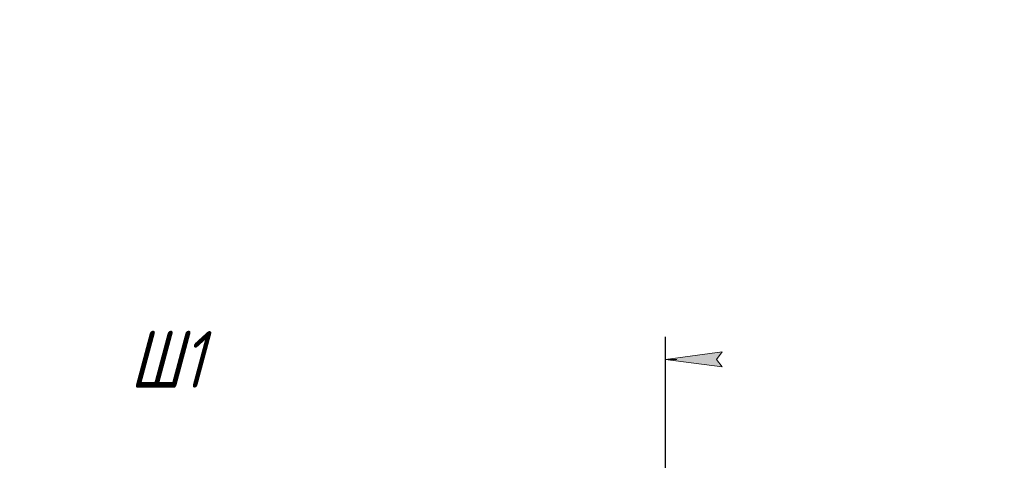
# Model space of a CAD drawing. Header units: millimetres. Extents: x 0 to 297, y 0 to 420.
# Tile 18 of 19: x 143 to 230, y 381 to 420. Entities that reach past the tile are written whole.
import ezdxf

# ---------------------------------------------------------------- set-up
doc = ezdxf.new("R2010")
doc.units = ezdxf.units.MM
doc.linetypes.add('K5LT_THIN', pattern=[0])
doc.layers.add('Системный слой', color=7, linetype='Continuous')
doc.styles.add('KDIMTEXTSTYLE', font='GOST_AU.SHX', dxfattribs={"width": 0.96, "oblique": 15, "height": 5})
doc.dimstyles.new('KDIMSTYLE (0.20)', dxfattribs={"dimtxt": 5, "dimasz": 1, "dimexe": 2, "dimexo": 0, "dimgap": 1, "dimtad": 1, "dimlfac": 5, "dimtxsty": 'KDIMTEXTSTYLE', "dimsah": 1, "dimcen": 0, "dimdle": 1, "dimadec": 0, "dimazin": 0, "dimtfac": 0.667, "dimtmove": 0, "dimatfit": 3, "dimfxl": 1, "dimtvp": 1, "dimtolj": 1, "dimtzin": 0, "dimarcsym": 0})

# ---------------------------------------------------------------- blocks, each defined once
blk = doc.blocks.new('KDIMARROW_01')
at = {"layer": 'Системный слой'}
blk.add_hatch(color=0, dxfattribs=at).paths.add_polyline_path([(-5, -0.658), (0, 0), (-5, 0.658), (-4.5, 0)])
at = {"layer": 'Системный слой', "color": 0, "linetype": 'K5LT_THIN', "lineweight": 18}
for p, q in [((-4.5, 0), (-5, 0.658)), ((-5, 0.658), (0, 0)), ((0, 0), (-5, -0.658)), ((-5, -0.658), (-4.5, 0)), ((0, 0), (-1, 0))]:
    blk.add_line(p, q, dxfattribs=at)

msp = doc.modelspace()

# ---------------------------------------------------------------- dimensions: what is measured, and where the dimension line sits
at = {"layer": 'Системный слой', "color": 7}
msp.add_linear_dim(base=(112.014, 390.0313), p1=(200.0133, 374.9623), p2=(112.014, 376.4384), location=(156.0136, 390.0313), text='\\H5.0;\\W0.965;\\Q15;\\H5.0;\\W0.965;\\Q15;\\Q15;Ш1', dimstyle='KDIMSTYLE (0.20)', override={"dimexo": 0, "dimblk1": 'KDIMARROW_01', "dimblk2": 'KDIMARROW_01', "dimse1": 0, "dimse2": 0, "dimclrt": 7, "dimtolj": 1}, dxfattribs=at).render()

doc.saveas('drawing.dxf')
